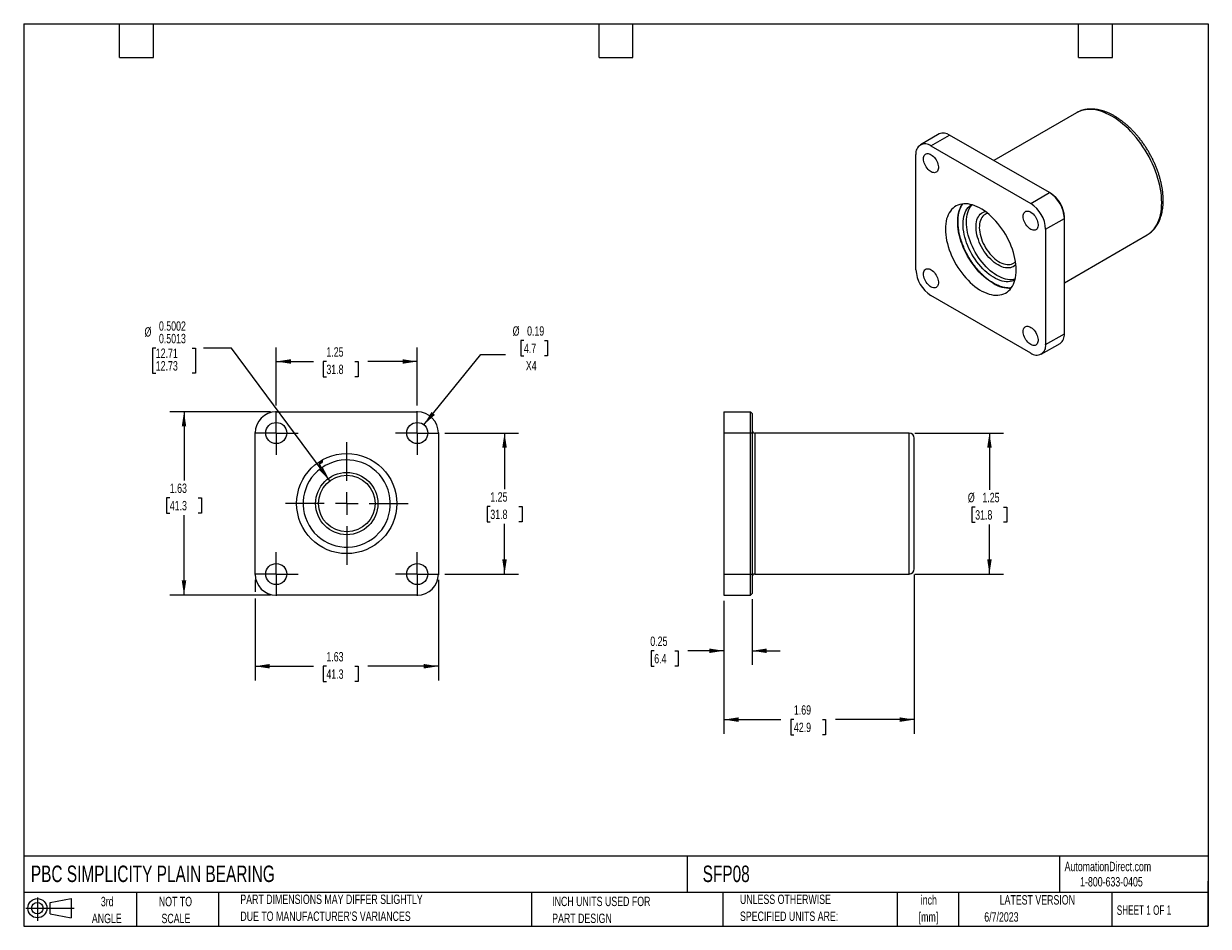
# Model space of a CAD drawing. Header units: inches. Extents: x 0.2 to 10.8, y 0.2 to 8.2.
import ezdxf

# ---------------------------------------------------------------- set-up
doc = ezdxf.new("R2010")
doc.units = ezdxf.units.IN
doc.header["$MEASUREMENT"] = 0
doc.linetypes.add('CENTERX2', pattern=[0.8, 0.5, -0.1, 0.1, -0.1])
doc.layers.add('CENTER', color=40, linetype='CENTERX2')
doc.layers.add('SLD-DEFPOINTS', color=7, linetype='Continuous')
doc.layers.add('DIMENSIONS', color=140, linetype='Continuous', lineweight=25)
doc.layers.add('TEXT', color=140, linetype='Continuous', lineweight=25)
doc.styles.add('SLDTEXTSTYLE0', font='TXT', dxfattribs={"width": 0.7})
doc.styles.add('SLDTEXTSTYLE1', font='TXT', dxfattribs={"width": 0.65})
doc.dimstyles.new('SLDDIMSTYLE0', dxfattribs={"dimtxt": 0.084961, "dimasz": 0.13, "dimexe": 0, "dimexo": 0.0625, "dimgap": 0.02124, "dimtad": 0, "dimtih": 1, "dimtoh": 1, "dimrnd": 1e-09, "dimzin": 12, "dimdsep": 46, "dimtxsty": 'SLDTEXTSTYLE0', "dimsah": 1, "dimcen": 0.09, "dimadec": 0, "dimazin": 3, "dimtfac": 1, "dimtofl": 0, "dimtmove": 0, "dimatfit": 3, "dimfxl": 0, "dimfrac": 2, "dimtolj": 1, "dimtzin": 12, "dimarcsym": 0})
doc.dimstyles.new('SLDDIMSTYLE1', dxfattribs={"dimtxt": 0.084961, "dimasz": 0.13, "dimexe": 0, "dimexo": 0.0625, "dimgap": 0.02124, "dimtad": 0, "dimtih": 1, "dimtoh": 1, "dimdec": 4, "dimrnd": 1e-09, "dimzin": 0, "dimdsep": 46, "dimtxsty": 'SLDTEXTSTYLE0', "dimsah": 1, "dimcen": 0, "dimadec": 0, "dimazin": 0, "dimlim": 1, "dimtp": 0.0002, "dimtm": -0.0013, "dimtfac": 1, "dimtdec": 4, "dimtofl": 0, "dimtmove": 0, "dimatfit": 3, "dimfxl": 0, "dimfrac": 2, "dimtolj": 1, "dimtzin": 12, "dimarcsym": 0})
doc.dimstyles.new('SLDDIMSTYLE2', dxfattribs={"dimtxt": 0.084961, "dimasz": 0.13, "dimexe": 0, "dimexo": 0.0625, "dimgap": 0.02124, "dimtad": 0, "dimtih": 1, "dimtoh": 1, "dimrnd": 1e-09, "dimdsep": 46, "dimtxsty": 'SLDTEXTSTYLE0', "dimsah": 1, "dimcen": 0, "dimadec": 0, "dimazin": 2, "dimtfac": 1, "dimtofl": 0, "dimtmove": 0, "dimatfit": 3, "dimfxl": 0, "dimfrac": 2, "dimtolj": 1, "dimtzin": 12, "dimarcsym": 0})
doc.dimstyles.new('SLDDIMSTYLE3', dxfattribs={"dimtxt": 0.084961, "dimasz": 0.13, "dimexe": 0, "dimexo": 0.0625, "dimgap": 0.02124, "dimtad": 0, "dimtih": 1, "dimtoh": 1, "dimrnd": 1e-09, "dimdsep": 46, "dimtxsty": 'SLDTEXTSTYLE0', "dimsah": 1, "dimcen": 0.09, "dimadec": 0, "dimazin": 2, "dimtfac": 1, "dimtmove": 0, "dimatfit": 0, "dimfxl": 0, "dimfrac": 2, "dimtolj": 1, "dimtzin": 12, "dimarcsym": 0})

# ---------------------------------------------------------------- blocks, each defined once
blk = doc.blocks.new('Block11')
at = {"color": 7, "linetype": 'Continuous', "lineweight": 18}
for p, q in [((0, 0.113), (0.428, 0.113)), ((0.102, 0.209), (0.102, 0)), ((0.216, 0.164), (0.401, 0.198)), ((0.216, 0.063), (0.216, 0.164)), ((0.401, 0.198), (0.401, 0.029)), ((0.216, 0.063), (0.401, 0.029))]:
    blk.add_line(p, q, dxfattribs=at)
for radius in [0.0846, 0.0506]:
    blk.add_circle((0.102, 0.113), radius, dxfattribs=at)
blk = doc.blocks.new('Block12')
at = {"layer": 'SLD-DEFPOINTS'}
blk.add_blockref('Block11', (0, 0), dxfattribs=at)
blk = doc.blocks.new('SW_NOTE_0')
at = {"layer": 'TEXT', "color": 0, "char_height": 0.0833, "attachment_point": 2, "style": 'SLDTEXTSTYLE0'}
for s, insert in [('inch', (0.125, 0.107)), ('[mm]', (0.122, -0.043))]:
    blk.add_mtext(s, dxfattribs=dict(at, insert=insert))
blk = doc.blocks.new('SW_NOTE_0_1')
at = {"layer": 'TEXT', "color": 0, "char_height": 0.08333, "attachment_point": 1, "style": 'SLDTEXTSTYLE0'}
for s, insert in [('UNLESS OTHERWISE', (0, 0.107)), ('SPECIFIED UNITS ARE:', (0, -0.043))]:
    blk.add_mtext(s, dxfattribs=dict(at, insert=insert))
blk = doc.blocks.new('SW_NOTE_0_2')
at = {"layer": 'TEXT', "color": 0, "char_height": 0.08333, "attachment_point": 1, "style": 'SLDTEXTSTYLE0'}
for s, insert in [('PART DIMENSIONS MAY DIFFER SLIGHTLY', (0, 0.107)), ("DUE TO MANUFACTURER'S VARIANCES", (0, -0.043))]:
    blk.add_mtext(s, dxfattribs=dict(at, insert=insert))
blk = doc.blocks.new('SW_NOTE_0_3')
at = {"layer": 'TEXT', "color": 0, "char_height": 0.0833, "attachment_point": 2, "style": 'SLDTEXTSTYLE0'}
for s, insert in [('NOT TO', (0.207, 0.107)), ('SCALE', (0.211, -0.043))]:
    blk.add_mtext(s, dxfattribs=dict(at, insert=insert))
blk = doc.blocks.new('SW_NOTE_0_4')
at = {"layer": 'TEXT', "color": 0, "char_height": 0.0833, "attachment_point": 2, "style": 'SLDTEXTSTYLE0'}
for s, insert in [('3rd', (0.091, 0.107)), ('ANGLE', (0.087, -0.043))]:
    blk.add_mtext(s, dxfattribs=dict(at, insert=insert))
blk = doc.blocks.new('SW_NOTE_0_5')
at = {"layer": 'TEXT', "color": 0, "char_height": 0.08333, "attachment_point": 1, "style": 'SLDTEXTSTYLE0'}
for s, insert in [('INCH UNITS USED FOR', (0, 0.107)), ('PART DESIGN', (0, -0.043))]:
    blk.add_mtext(s, dxfattribs=dict(at, insert=insert))
blk = doc.blocks.new('_D')
at = {"layer": 'DIMENSIONS'}
for p, q in [((3.982, 4.622), (4.637, 4.622)), ((4.512, 4.622), (4.512, 4.125)), ((4.386, 3.971), (4.358, 3.971)), ((4.358, 3.971), (4.358, 3.836)), ((4.639, 3.971), (4.667, 3.971)), ((4.667, 3.971), (4.667, 3.836)), ((4.358, 3.836), (4.386, 3.836)), ((4.512, 3.372), (4.512, 3.817)), ((4.667, 3.836), (4.639, 3.836)), ((3.982, 3.372), (4.637, 3.372))]:
    blk.add_line(p, q, dxfattribs=at)
for points in [[(4.512, 4.622), (4.492, 4.492), (4.532, 4.492)], [(4.512, 3.372), (4.532, 3.502), (4.492, 3.502)]]:
    blk.add_solid(points, dxfattribs=at)
at = {"layer": 'DIMENSIONS', "char_height": 0.0833, "attachment_point": 1, "style": 'SLDTEXTSTYLE0'}
for s, insert in [('1.25', (4.386, 4.097)), ('31.8', (4.386, 3.943))]:
    blk.add_mtext(s, dxfattribs=dict(at, insert=insert))
blk = doc.blocks.new('_D_1')
at = {"layer": 'DIMENSIONS'}
for p, q in [((2.488, 4.866), (2.488, 5.381)), ((3.738, 4.866), (3.738, 5.381)), ((2.488, 5.256), (2.818, 5.256)), ((2.933, 5.256), (2.905, 5.256)), ((2.905, 5.256), (2.905, 5.121)), ((3.186, 5.256), (3.214, 5.256)), ((3.214, 5.256), (3.214, 5.121)), ((3.738, 5.256), (3.301, 5.256)), ((2.905, 5.121), (2.933, 5.121)), ((3.214, 5.121), (3.186, 5.121))]:
    blk.add_line(p, q, dxfattribs=at)
for points in [[(2.488, 5.256), (2.618, 5.236), (2.618, 5.276)], [(3.738, 5.256), (3.608, 5.276), (3.608, 5.236)]]:
    blk.add_solid(points, dxfattribs=at)
at = {"layer": 'DIMENSIONS', "char_height": 0.0833, "attachment_point": 1, "style": 'SLDTEXTSTYLE0'}
for s, insert in [('1.25', (2.933, 5.382)), ('31.8', (2.933, 5.228))]:
    blk.add_mtext(s, dxfattribs=dict(at, insert=insert))
blk = doc.blocks.new('_D_2')
at = {"layer": 'DIMENSIONS'}
for p, q in [((2.438, 4.81), (1.546, 4.81)), ((1.671, 4.81), (1.671, 4.202)), ((1.545, 4.048), (1.516, 4.048)), ((1.516, 4.048), (1.516, 3.913)), ((1.797, 4.048), (1.826, 4.048)), ((1.826, 4.048), (1.826, 3.913)), ((1.516, 3.913), (1.545, 3.913)), ((1.671, 3.185), (1.671, 3.894)), ((1.826, 3.913), (1.797, 3.913)), ((2.438, 3.185), (1.546, 3.185))]:
    blk.add_line(p, q, dxfattribs=at)
for points in [[(1.671, 4.81), (1.651, 4.68), (1.691, 4.68)], [(1.671, 3.185), (1.691, 3.315), (1.651, 3.315)]]:
    blk.add_solid(points, dxfattribs=at)
at = {"layer": 'DIMENSIONS', "char_height": 0.0833, "attachment_point": 1, "style": 'SLDTEXTSTYLE0'}
for s, insert in [('1.63', (1.545, 4.174)), ('41.3', (1.545, 4.02))]:
    blk.add_mtext(s, dxfattribs=dict(at, insert=insert))
blk = doc.blocks.new('_D_3')
at = {"layer": 'DIMENSIONS'}
for p, q in [((2.301, 3.322), (2.301, 3.215)), ((3.926, 3.322), (3.926, 2.43)), ((2.301, 3.155), (2.301, 2.43)), ((2.301, 2.555), (2.818, 2.555)), ((2.933, 2.555), (2.905, 2.555)), ((2.905, 2.555), (2.905, 2.42)), ((3.186, 2.555), (3.214, 2.555)), ((3.214, 2.555), (3.214, 2.42)), ((3.926, 2.555), (3.301, 2.555)), ((2.905, 2.42), (2.933, 2.42)), ((3.214, 2.42), (3.186, 2.42))]:
    blk.add_line(p, q, dxfattribs=at)
for points in [[(2.301, 2.555), (2.431, 2.535), (2.431, 2.575)], [(3.926, 2.555), (3.796, 2.575), (3.796, 2.535)]]:
    blk.add_solid(points, dxfattribs=at)
at = {"layer": 'DIMENSIONS', "char_height": 0.0833, "attachment_point": 1, "style": 'SLDTEXTSTYLE0'}
for s, insert in [('1.63', (2.933, 2.681)), ('41.3', (2.933, 2.527))]:
    blk.add_mtext(s, dxfattribs=dict(at, insert=insert))
blk = doc.blocks.new('_D_4')
at = {"layer": 'DIMENSIONS'}
for p, q in [((1.421, 5.374), (1.392, 5.374)), ((1.392, 5.374), (1.392, 5.152)), ((1.744, 5.374), (1.772, 5.374)), ((1.772, 5.374), (1.772, 5.152)), ((2.093, 5.374), (1.843, 5.374)), ((2.964, 4.198), (2.093, 5.374)), ((1.392, 5.152), (1.421, 5.152)), ((1.772, 5.152), (1.744, 5.152))]:
    blk.add_line(p, q, dxfattribs=at)
blk.add_solid([(2.964, 4.198), (2.903, 4.315), (2.871, 4.291)], dxfattribs=at)
at = {"layer": 'DIMENSIONS', "char_height": 0.0833, "attachment_point": 1, "style": 'SLDTEXTSTYLE0'}
for s, insert in [('0.5002', (1.449, 5.612)), ('%%c', (1.321, 5.56)), ('0.5013', (1.449, 5.501)), ('12.71', (1.421, 5.371)), ('12.73', (1.421, 5.259))]:
    blk.add_mtext(s, dxfattribs=dict(at, insert=insert))
blk = doc.blocks.new('_D_5')
at = {"layer": 'DIMENSIONS'}
for p, q in [((4.684, 5.442), (4.655, 5.442)), ((4.655, 5.442), (4.655, 5.307)), ((4.865, 5.442), (4.894, 5.442)), ((4.894, 5.442), (4.894, 5.307)), ((3.797, 4.695), (4.303, 5.318)), ((4.303, 5.318), (4.522, 5.318)), ((4.655, 5.307), (4.684, 5.307)), ((4.894, 5.307), (4.865, 5.307))]:
    blk.add_line(p, q, dxfattribs=at)
blk.add_solid([(3.797, 4.695), (3.895, 4.783), (3.864, 4.808)], dxfattribs=at)
at = {"layer": 'DIMENSIONS', "char_height": 0.0833, "attachment_point": 1, "style": 'SLDTEXTSTYLE0'}
for s, insert in [('%%c', (4.584, 5.568)), ('0.19', (4.712, 5.568)), ('4.7', (4.684, 5.414)), ('X4', (4.701, 5.26))]:
    blk.add_mtext(s, dxfattribs=dict(at, insert=insert))
blk = doc.blocks.new('SW_CENTERMARKSYMBOL_0')
at = {"layer": 'CENTER', "color": 0}
for p, q in [((0, 0.2), (0, 0.544)), ((-0.2, 0), (-0.544, 0)), ((0, 0), (-0.1, 0)), ((0, 0), (0, 0.1)), ((0, 0), (0, -0.1)), ((0, 0), (0.1, 0)), ((0.2, 0), (0.544, 0)), ((0, -0.2), (0, -0.544))]:
    blk.add_line(p, q, dxfattribs=at)
blk = doc.blocks.new('SW_CENTERMARKSYMBOL_1')
at = {"layer": 'CENTER', "color": 0}
for p, q in [((0, 0.1), (0, 0.1935)), ((-0.1, 0), (-0.1935, 0)), ((0, 0), (-0.1, 0)), ((0, 0), (0, 0.1)), ((0, 0), (0, -0.1)), ((0, 0), (0.1, 0)), ((0.1, 0), (0.1935, 0)), ((0, -0.1), (0, -0.1935))]:
    blk.add_line(p, q, dxfattribs=at)
blk = doc.blocks.new('SW_CENTERMARKSYMBOL_2')
at = {"layer": 'CENTER', "color": 0}
for p, q in [((0, 0.1), (0, 0.1935)), ((-0.1, 0), (-0.1935, 0)), ((0, 0), (-0.1, 0)), ((0, 0), (0, 0.1)), ((0, 0), (0, -0.1)), ((0, 0), (0.1, 0)), ((0.1, 0), (0.1935, 0)), ((0, -0.1), (0, -0.1935))]:
    blk.add_line(p, q, dxfattribs=at)
blk = doc.blocks.new('SW_CENTERMARKSYMBOL_3')
at = {"layer": 'CENTER', "color": 0}
for p, q in [((0, 0.1), (0, 0.1935)), ((-0.1, 0), (-0.1935, 0)), ((0, 0), (-0.1, 0)), ((0, 0), (0, 0.1)), ((0, 0), (0, -0.1)), ((0, 0), (0.1, 0)), ((0.1, 0), (0.1935, 0)), ((0, -0.1), (0, -0.1935))]:
    blk.add_line(p, q, dxfattribs=at)
blk = doc.blocks.new('SW_CENTERMARKSYMBOL_4')
at = {"layer": 'CENTER', "color": 0}
for p, q in [((0, 0.1), (0, 0.1935)), ((-0.1, 0), (-0.1935, 0)), ((0, 0), (-0.1, 0)), ((0, 0), (0, 0.1)), ((0, 0), (0, -0.1)), ((0, 0), (0.1, 0)), ((0.1, 0), (0.1935, 0)), ((0, -0.1), (0, -0.1935))]:
    blk.add_line(p, q, dxfattribs=at)
blk = doc.blocks.new('_D_6')
at = {"layer": 'DIMENSIONS'}
for p, q in [((6.456, 3.135), (6.456, 2.567)), ((6.706, 3.15), (6.706, 2.567)), ((5.839, 2.692), (5.811, 2.692)), ((5.811, 2.692), (5.811, 2.557)), ((6.021, 2.692), (6.05, 2.692)), ((6.05, 2.692), (6.05, 2.557)), ((6.456, 2.692), (6.136, 2.692)), ((6.706, 2.692), (6.956, 2.692)), ((5.811, 2.557), (5.839, 2.557)), ((6.05, 2.557), (6.021, 2.557))]:
    blk.add_line(p, q, dxfattribs=at)
for points in [[(6.456, 2.692), (6.326, 2.712), (6.326, 2.672)], [(6.706, 2.692), (6.836, 2.672), (6.836, 2.712)]]:
    blk.add_solid(points, dxfattribs=at)
at = {"layer": 'DIMENSIONS', "char_height": 0.0833, "attachment_point": 1, "style": 'SLDTEXTSTYLE0'}
for s, insert in [('0.25', (5.804, 2.818)), ('6.4', (5.839, 2.664))]:
    blk.add_mtext(s, dxfattribs=dict(at, insert=insert))
blk = doc.blocks.new('_D_7')
at = {"layer": 'DIMENSIONS'}
for p, q in [((8.144, 3.367), (8.144, 1.957)), ((6.456, 3.135), (6.456, 1.957)), ((6.456, 2.082), (6.962, 2.082)), ((7.077, 2.082), (7.049, 2.082)), ((7.049, 2.082), (7.049, 1.947)), ((7.33, 2.082), (7.358, 2.082)), ((7.358, 2.082), (7.358, 1.947)), ((8.144, 2.082), (7.445, 2.082)), ((7.049, 1.947), (7.077, 1.947)), ((7.358, 1.947), (7.33, 1.947))]:
    blk.add_line(p, q, dxfattribs=at)
for points in [[(6.456, 2.082), (6.586, 2.062), (6.586, 2.102)], [(8.144, 2.082), (8.014, 2.102), (8.014, 2.062)]]:
    blk.add_solid(points, dxfattribs=at)
at = {"layer": 'DIMENSIONS', "char_height": 0.0833, "attachment_point": 1, "style": 'SLDTEXTSTYLE0'}
for s, insert in [('1.69', (7.077, 2.209)), ('42.9', (7.077, 2.055))]:
    blk.add_mtext(s, dxfattribs=dict(at, insert=insert))
blk = doc.blocks.new('_D_8')
at = {"layer": 'DIMENSIONS'}
for p, q in [((8.149, 4.622), (8.935, 4.622)), ((8.81, 4.622), (8.81, 4.12)), ((8.684, 3.966), (8.655, 3.966)), ((8.655, 3.966), (8.655, 3.831)), ((8.936, 3.966), (8.965, 3.966)), ((8.965, 3.966), (8.965, 3.831)), ((8.655, 3.831), (8.684, 3.831)), ((8.81, 3.372), (8.81, 3.812)), ((8.965, 3.831), (8.936, 3.831)), ((8.149, 3.372), (8.935, 3.372))]:
    blk.add_line(p, q, dxfattribs=at)
for points in [[(8.81, 4.622), (8.79, 4.492), (8.83, 4.492)], [(8.81, 3.372), (8.83, 3.502), (8.79, 3.502)]]:
    blk.add_solid(points, dxfattribs=at)
at = {"layer": 'DIMENSIONS', "char_height": 0.0833, "attachment_point": 1, "style": 'SLDTEXTSTYLE0'}
for s, insert in [('%%c', (8.619, 4.092)), ('1.25', (8.748, 4.092)), ('31.8', (8.684, 3.938))]:
    blk.add_mtext(s, dxfattribs=dict(at, insert=insert))

msp = doc.modelspace()

# ---------------------------------------------------------------- linework, layer by layer
for p, q in [((9.58287, 7.46064), (8.84931, 7.03716)), ((8.36395, 7.27263), (8.19778, 7.1767)), ((8.29128, 7.16745), (8.45745, 7.26337)), ((9.34204, 6.75271), (8.45745, 7.26337)), ((8.29128, 7.16745), (9.17587, 6.65678)), ((8.15905, 6.06959), (8.15905, 7.09109)), ((9.17587, 6.65678), (9.34204, 6.75271)), ((9.35264, 6.74659), (9.34204, 6.75271)), ((9.3081, 6.42776), (9.47427, 6.52368)), ((9.47427, 6.52368), (9.47427, 6.53593)), ((9.47427, 5.50219), (9.47427, 6.52368)), ((9.3081, 6.42776), (9.3081, 5.40626)), ((9.47427, 5.9546), (10.20782, 6.37807)), ((9.17587, 5.3299), (8.29128, 5.84057)), ((9.3081, 5.40626), (9.47427, 5.50219)), ((9.26936, 5.32065), (9.43553, 5.41657)), ((2.48792, 4.80952), (3.73892, 4.80952)), ((6.45589, 4.80952), (6.69089, 4.80952)), ((6.45589, 4.80952), (6.45589, 4.62252)), ((6.69089, 4.62252), (6.69089, 4.80952)), ((6.70589, 4.79452), (6.69089, 4.80952)), ((6.70589, 4.79452), (6.70589, 4.62252)), ((2.30092, 3.37152), (2.30092, 4.62252)), ((3.92592, 4.62252), (3.92592, 3.37152)), ((6.45589, 4.62252), (6.69089, 4.62252)), ((6.45589, 4.62252), (6.45589, 3.37152)), ((6.69089, 3.37152), (6.69089, 4.62252)), ((6.69089, 4.62252), (6.70589, 4.62252)), ((6.70589, 4.62252), (6.70589, 3.37152)), ((8.09889, 4.62202), (6.73189, 4.62202)), ((6.73189, 4.62202), (6.73189, 3.37202)), ((8.09889, 3.37202), (8.09889, 4.62202)), ((8.14389, 3.41702), (8.14389, 4.57702)), ((2.88453, 4.30846), (2.86919, 4.33502)), ((2.87352, 4.33752), (2.8886, 4.31141)), ((2.87438, 4.35438), (2.88665, 4.36146)), ((2.88915, 4.35713), (2.87688, 4.35005)), ((2.89183, 4.38081), (2.89142, 4.38153)), ((2.89368, 4.3749), (2.89834, 4.37757)), ((2.89576, 4.38401), (2.89616, 4.38331)), ((6.45589, 3.37152), (6.69089, 3.37152)), ((6.45589, 3.37152), (6.45589, 3.18452)), ((6.69089, 3.18452), (6.69089, 3.37152)), ((6.69089, 3.37152), (6.70589, 3.37152)), ((6.70589, 3.37152), (6.70589, 3.19952)), ((6.73189, 3.37202), (8.09889, 3.37202)), ((3.73892, 3.18452), (2.48792, 3.18452)), ((6.45589, 3.18452), (6.69089, 3.18452)), ((6.69089, 3.18452), (6.70589, 3.19952))]:
    msp.add_line(p, q)
at = {"flags": 128}
for points in [[(10.20782, 6.37807), (10.20785, 6.37809), (10.22488, 6.38906), (10.24087, 6.4017), (10.25578, 6.41596), (10.26955, 6.43182), (10.28215, 6.4492), (10.29352, 6.46807), (10.30365, 6.48835), (10.31249, 6.50999), (10.32002, 6.53292), (10.32621, 6.55706), (10.33105, 6.58235), (10.33451, 6.60869), (10.33659, 6.63601), (10.33729, 6.66423), (10.33659, 6.69324), (10.33451, 6.72297), (10.33105, 6.75332), (10.32621, 6.78418), (10.32002, 6.81548), (10.31249, 6.8471), (10.30365, 6.87895), (10.29352, 6.91092), (10.28215, 6.94292), (10.26955, 6.97485), (10.25578, 7.0066), (10.24087, 7.03808), (10.22488, 7.06918), (10.20785, 7.09982), (10.18983, 7.12988), (10.17089, 7.15928), (10.15109, 7.18793), (10.13048, 7.21573), (10.10912, 7.2426), (10.0871, 7.26846), (10.06447, 7.29321), (10.04131, 7.31679), (10.01769, 7.33912), (9.99369, 7.36013), (9.96938, 7.37975), (9.94483, 7.39792), (9.92013, 7.41458), (9.89535, 7.42969), (9.87057, 7.44319), (9.84587, 7.45505), (9.82132, 7.46522), (9.79701, 7.47367), (9.773, 7.48038), (9.74938, 7.48532), (9.72622, 7.48848), (9.7036, 7.48985), (9.68157, 7.48942), (9.66022, 7.48721), (9.63961, 7.4832), (9.6198, 7.47742), (9.60086, 7.46989), (9.58287, 7.46064)], [(8.22546, 7.05241), (8.22616, 7.06312), (8.22826, 7.07279), (8.23171, 7.08121), (8.23643, 7.0882), (8.24233, 7.09362), (8.24928, 7.09734), (8.25713, 7.09929), (8.26571, 7.09943), (8.27485, 7.09776), (8.28434, 7.0943), (8.29399, 7.08914), (8.30358, 7.08239), (8.31292, 7.07418), (8.3218, 7.06469), (8.33004, 7.05413), (8.33746, 7.04271), (8.3439, 7.03069), (8.34923, 7.01832), (8.35332, 7.00587), (8.3561, 6.99359), (8.35751, 6.98175), (8.35751, 6.9706), (8.3561, 6.96039), (8.35332, 6.95132), (8.34923, 6.94359), (8.3439, 6.93737), (8.33746, 6.93279), (8.33004, 6.92994), (8.3218, 6.92889), (8.31292, 6.92966), (8.30358, 6.93223), (8.29399, 6.93655), (8.28434, 6.94253), (8.27485, 6.95003), (8.26571, 6.9589), (8.25713, 6.96896), (8.24928, 6.97997), (8.24233, 6.99172), (8.23643, 7.00395), (8.23171, 7.01639), (8.22826, 7.0288), (8.22616, 7.04089), (8.22546, 7.05241)], [(9.04753, 6.06743), (9.04683, 6.09205), (9.04473, 6.11737), (9.04124, 6.14328), (9.03637, 6.16965), (9.03016, 6.19638), (9.02262, 6.22335), (9.01378, 6.25042), (9.0037, 6.27749), (8.99241, 6.30443), (8.97996, 6.33112), (8.96642, 6.35745), (8.95183, 6.38328), (8.93627, 6.40852), (8.9198, 6.43304), (8.90251, 6.45674), (8.88445, 6.47951), (8.86573, 6.50124), (8.84641, 6.52185), (8.82659, 6.54124), (8.80635, 6.55933), (8.78579, 6.57602), (8.765, 6.59126), (8.74406, 6.60496), (8.72308, 6.61707), (8.70215, 6.62754), (8.68135, 6.63632), (8.66079, 6.64336), (8.64055, 6.64864), (8.62073, 6.65213), (8.60142, 6.65383), (8.58269, 6.65371), (8.56464, 6.65178), (8.54734, 6.64806), (8.53087, 6.64255), (8.51531, 6.63528), (8.50073, 6.62628), (8.48718, 6.6156), (8.47473, 6.60328), (8.46344, 6.58938), (8.45336, 6.57395), (8.44453, 6.55707), (8.43699, 6.53881), (8.43077, 6.51926), (8.42591, 6.4985), (8.42242, 6.47662), (8.42032, 6.45373), (8.41962, 6.42992), (8.42032, 6.4053), (8.42242, 6.37998), (8.42591, 6.35407), (8.43077, 6.3277), (8.43699, 6.30097), (8.44453, 6.274), (8.45336, 6.24693), (8.46344, 6.21986), (8.47473, 6.19292), (8.48718, 6.16623), (8.50073, 6.13991), (8.51531, 6.11407), (8.53087, 6.08883), (8.54734, 6.06431), (8.56464, 6.04061), (8.58269, 6.01784), (8.60142, 5.99611), (8.62073, 5.9755), (8.64055, 5.95611), (8.66079, 5.93802), (8.68135, 5.92133), (8.70215, 5.90609), (8.72308, 5.89239), (8.74406, 5.88028), (8.765, 5.86981), (8.78579, 5.86104), (8.80635, 5.85399), (8.82659, 5.84871), (8.84641, 5.84522), (8.86573, 5.84352), (8.88445, 5.84364), (8.90251, 5.84557), (8.9198, 5.84929), (8.93627, 5.8548), (8.95183, 5.86207), (8.96642, 5.87107), (8.97996, 5.88175), (8.99241, 5.89407), (9.0037, 5.90798), (9.01378, 5.9234), (9.02262, 5.94028), (9.03016, 5.95854), (9.03637, 5.97809), (9.04124, 5.99885), (9.04473, 6.02073), (9.04683, 6.04362), (9.04753, 6.06743)], [(8.84247, 5.94899), (8.8215, 5.96191), (8.80062, 5.97639), (8.77993, 5.99236), (8.75952, 6.00976), (8.73948, 6.02851), (8.7199, 6.04852), (8.70087, 6.0697), (8.68247, 6.09197), (8.66478, 6.11522), (8.64789, 6.13934), (8.63187, 6.16423), (8.61679, 6.18978), (8.60271, 6.21588), (8.58971, 6.2424), (8.57784, 6.26923), (8.56714, 6.29625), (8.55768, 6.32333), (8.54949, 6.35037), (8.54261, 6.37723), (8.53706, 6.4038), (8.53288, 6.42995), (8.53009, 6.45558), (8.52869, 6.48057), (8.52869, 6.50479), (8.53009, 6.52816), (8.53288, 6.55056), (8.53706, 6.57189), (8.54261, 6.59206), (8.54949, 6.61097), (8.55768, 6.62855), (8.56714, 6.64471), (8.57282, 6.65289)], [(9.03616, 5.97733), (9.02529, 5.97248), (9.00995, 5.96751), (8.99379, 5.9643), (8.9769, 5.96287), (8.95936, 5.96323), (8.94126, 5.96538), (8.9227, 5.96931), (8.90377, 5.975), (8.88456, 5.98241), (8.86518, 5.99152), (8.84571, 6.00227), (8.82627, 6.01461), (8.80694, 6.02847), (8.78783, 6.0438), (8.76903, 6.0605), (8.75065, 6.0785), (8.73276, 6.0977), (8.71546, 6.11801), (8.69885, 6.13932), (8.683, 6.16153), (8.668, 6.18452), (8.65391, 6.20817), (8.64082, 6.23237), (8.62879, 6.25699), (8.61788, 6.28191), (8.60815, 6.307), (8.59964, 6.33213), (8.59239, 6.35718), (8.58646, 6.38202), (8.58185, 6.40652), (8.57861, 6.43056), (8.57674, 6.45402), (8.57626, 6.47677), (8.57716, 6.49871), (8.57944, 6.51972), (8.5831, 6.53969), (8.58811, 6.55852), (8.59444, 6.57612), (8.60207, 6.59241), (8.61095, 6.60728), (8.62105, 6.62068), (8.6323, 6.63252), (8.64466, 6.64276), (8.64991, 6.64641)], [(9.03798, 5.98423), (9.02349, 5.98144), (9.00659, 5.98001), (8.98906, 5.98038), (8.97096, 5.98253), (8.9524, 5.98645), (8.93347, 5.99214), (8.91426, 5.99955), (8.89488, 6.00866), (8.87541, 6.01941), (8.85597, 6.03175), (8.83664, 6.04562), (8.81753, 6.06094), (8.79873, 6.07765), (8.78034, 6.09565), (8.76246, 6.11485), (8.74516, 6.13516), (8.72855, 6.15647), (8.7127, 6.17867), (8.69769, 6.20166), (8.68361, 6.22531), (8.67052, 6.24951), (8.65849, 6.27413), (8.64758, 6.29905), (8.63784, 6.32414), (8.62933, 6.34927), (8.62209, 6.37432), (8.61615, 6.39916), (8.61155, 6.42366), (8.60831, 6.4477), (8.60644, 6.47116), (8.60595, 6.49392), (8.60686, 6.51585), (8.60914, 6.53686), (8.6128, 6.55683), (8.6178, 6.57567), (8.62414, 6.59327), (8.63177, 6.60955), (8.64065, 6.62443), (8.65075, 6.63782), (8.6568, 6.64453)], [(9.04506, 6.1142), (9.04304, 6.11215), (9.03263, 6.10328), (9.02117, 6.09608), (9.00873, 6.09063), (8.99542, 6.08694), (8.98131, 6.08505), (8.96652, 6.08498), (8.95115, 6.08672), (8.93531, 6.09026), (8.91911, 6.09558), (8.90268, 6.10264), (8.88613, 6.11138), (8.86958, 6.12175), (8.85315, 6.13366), (8.83695, 6.14704), (8.82111, 6.16179), (8.80574, 6.17779), (8.79095, 6.19494), (8.77684, 6.21312), (8.76353, 6.23218), (8.75109, 6.252), (8.73963, 6.27243), (8.72922, 6.29332), (8.71994, 6.31452), (8.71187, 6.33589), (8.70504, 6.35726), (8.69952, 6.37848), (8.69535, 6.3994), (8.69255, 6.41987), (8.69114, 6.43974), (8.69114, 6.45887), (8.69255, 6.47712), (8.69535, 6.49436), (8.69952, 6.51046), (8.70504, 6.52531), (8.71187, 6.53881), (8.71994, 6.55084), (8.72922, 6.56134), (8.73963, 6.57021), (8.75109, 6.57741), (8.76353, 6.58287), (8.77289, 6.58567)], [(9.04506, 6.1142), (9.04305, 6.11216), (9.03264, 6.10328), (9.02118, 6.09609), (9.00875, 6.09063), (8.99543, 6.08695), (8.98132, 6.08506), (8.96653, 6.08499), (8.95116, 6.08673), (8.93532, 6.09027), (8.91912, 6.09559), (8.90269, 6.10264), (8.88614, 6.11139), (8.86959, 6.12175), (8.85316, 6.13367), (8.83697, 6.14705), (8.82113, 6.16179), (8.80575, 6.1778), (8.79096, 6.19495), (8.77686, 6.21312), (8.76354, 6.23219), (8.7511, 6.252), (8.73964, 6.27243), (8.72923, 6.29332), (8.71996, 6.31453), (8.71188, 6.33589), (8.70505, 6.35726), (8.69953, 6.37849), (8.69536, 6.39941), (8.69256, 6.41988), (8.69116, 6.43975), (8.69116, 6.45888), (8.69256, 6.47713), (8.69536, 6.49437), (8.69953, 6.51047), (8.70505, 6.52532), (8.71188, 6.53881), (8.71996, 6.55085), (8.72923, 6.56134), (8.73964, 6.57022), (8.7511, 6.57741), (8.76354, 6.58287), (8.77289, 6.58567)], [(8.79453, 6.56913), (8.78223, 6.56511), (8.77078, 6.55936), (8.76033, 6.55191), (8.75096, 6.54282), (8.74273, 6.53218), (8.73571, 6.52006), (8.72995, 6.50655), (8.72551, 6.49177), (8.72241, 6.47582), (8.72068, 6.45884), (8.72033, 6.44095), (8.72137, 6.42229), (8.72379, 6.40302), (8.72756, 6.38328), (8.73267, 6.36323), (8.73906, 6.34302), (8.74669, 6.32281), (8.75551, 6.30276), (8.76543, 6.28303), (8.77639, 6.26377), (8.78829, 6.24513), (8.80105, 6.22726), (8.81456, 6.2103), (8.82872, 6.19438), (8.84341, 6.17963), (8.85853, 6.16615), (8.87396, 6.15406), (8.88957, 6.14345), (8.90523, 6.13441), (8.92084, 6.12699), (8.93627, 6.12128), (8.95138, 6.1173), (8.96608, 6.11508), (8.98024, 6.11466), (8.99375, 6.11602), (9.00651, 6.11916), (9.01841, 6.12405), (9.02937, 6.13066), (9.03929, 6.13894), (9.04156, 6.14122)], [(9.10946, 6.54209), (9.11016, 6.5528), (9.11226, 6.56246), (9.11571, 6.57088), (9.12043, 6.57788), (9.12633, 6.58329), (9.13328, 6.58702), (9.14113, 6.58897), (9.14971, 6.58911), (9.15885, 6.58744), (9.16834, 6.58398), (9.17799, 6.57882), (9.18758, 6.57206), (9.19692, 6.56385), (9.2058, 6.55437), (9.21404, 6.5438), (9.22146, 6.53239), (9.2279, 6.52037), (9.23323, 6.508), (9.23732, 6.49554), (9.2401, 6.48327), (9.24151, 6.47143), (9.24151, 6.46028), (9.2401, 6.45007), (9.23732, 6.441), (9.23323, 6.43327), (9.2279, 6.42705), (9.22146, 6.42247), (9.21404, 6.41962), (9.2058, 6.41857), (9.19692, 6.41934), (9.18758, 6.42191), (9.17799, 6.42623), (9.16834, 6.43221), (9.15885, 6.43971), (9.14971, 6.44858), (9.14113, 6.45863), (9.13328, 6.46965), (9.12633, 6.4814), (9.12043, 6.49363), (9.11571, 6.50607), (9.11226, 6.51847), (9.11016, 6.53056), (9.10946, 6.54209)], [(8.22546, 6.0316), (8.22616, 6.04231), (8.22826, 6.05198), (8.23171, 6.0604), (8.23643, 6.06739), (8.24233, 6.0728), (8.24928, 6.07653), (8.25713, 6.07848), (8.26571, 6.07862), (8.27485, 6.07695), (8.28434, 6.07349), (8.29399, 6.06833), (8.30358, 6.06158), (8.31292, 6.05337), (8.3218, 6.04388), (8.33004, 6.03332), (8.33746, 6.0219), (8.3439, 6.00988), (8.34923, 5.99751), (8.35332, 5.98506), (8.3561, 5.97278), (8.35751, 5.96094), (8.35751, 5.94979), (8.3561, 5.93958), (8.35332, 5.93051), (8.34923, 5.92278), (8.3439, 5.91656), (8.33746, 5.91198), (8.33004, 5.90913), (8.3218, 5.90808), (8.31292, 5.90885), (8.30358, 5.91142), (8.29399, 5.91574), (8.28434, 5.92172), (8.27485, 5.92922), (8.26571, 5.93809), (8.25713, 5.94815), (8.24928, 5.95916), (8.24233, 5.97091), (8.23643, 5.98314), (8.23171, 5.99558), (8.22826, 6.00798), (8.22616, 6.02008), (8.22546, 6.0316)], [(9.10946, 5.52128), (9.11016, 5.53199), (9.11226, 5.54165), (9.11571, 5.55007), (9.12043, 5.55707), (9.12633, 5.56248), (9.13328, 5.56621), (9.14113, 5.56816), (9.14971, 5.5683), (9.15885, 5.56663), (9.16834, 5.56317), (9.17799, 5.55801), (9.18758, 5.55125), (9.19692, 5.54304), (9.2058, 5.53356), (9.21404, 5.52299), (9.22146, 5.51158), (9.2279, 5.49956), (9.23323, 5.48719), (9.23732, 5.47473), (9.2401, 5.46245), (9.24151, 5.45062), (9.24151, 5.43947), (9.2401, 5.42925), (9.23732, 5.42019), (9.23323, 5.41246), (9.2279, 5.40624), (9.22146, 5.40166), (9.21404, 5.39881), (9.2058, 5.39776), (9.19692, 5.39853), (9.18758, 5.4011), (9.17799, 5.40542), (9.16834, 5.41139), (9.15885, 5.4189), (9.14971, 5.42777), (9.14113, 5.43782), (9.13328, 5.44884), (9.12633, 5.46059), (9.12043, 5.47281), (9.11571, 5.48526), (9.11226, 5.49766), (9.11016, 5.50975), (9.10946, 5.52128)], [(2.87711, 4.33131), (2.87509, 4.32986), (2.87303, 4.32838)]]:
    msp.add_lwpolyline(points, dxfattribs=at)
for centre, radius in [((2.48833, 4.6221), 0.0935), ((3.7385, 4.6221), 0.0935), ((3.11342, 3.99702), 0.444), ((3.11342, 3.99702), 0.276), ((3.11342, 3.99702), 0.25048), ((2.48833, 3.37194), 0.0935), ((3.7385, 3.37194), 0.0935)]:
    msp.add_circle(centre, radius)
for centre, radius, start, end in [((8.40279, 7.1881), 0.09303, 54.017164, 114.672377), ((8.23991, 7.10372), 0.08185, 51.130102, 188.88065), ((9.18795, 6.51106), 0.2866, 2.524163, 57.475837), ((9.21152, 6.52467), 0.26298, 2.45345, 57.54655), ((9.02177, 6.41513), 0.2866, 2.524322, 57.475678), ((8.44537, 6.08222), 0.2866, 182.524322, 237.475678), ((8.98641, 6.17339), 0.2666, 237.320311, 273.615115), ((9.38173, 5.49249), 0.09304, 305.325858, 5.986322), ((9.22723, 5.39363), 0.08185, 231.130102, 8.88065), ((2.48792, 4.62252), 0.187, 90, 180), ((3.73892, 4.62252), 0.187, 0, 90), ((6.73189, 4.64802), 0.026, 180, 270), ((8.09889, 4.57702), 0.045, 0, 90), ((3.11342, 3.99702), 0.3865, 126.313078, 125.567858), ((2.88146, 4.34211), 0.01417, 120, 210), ((2.88146, 4.34211), 0.00917, 120, 210), ((2.87957, 4.37373), 0.01417, 300, 30), ((2.87957, 4.37373), 0.01917, 300, 30), ((2.48792, 3.37152), 0.187, 180, 270), ((3.73892, 3.37152), 0.187, 270, 0), ((6.73189, 3.34602), 0.026, 90, 180), ((8.09889, 3.41702), 0.045, 270, 0)]:
    msp.add_arc(centre, radius, start, end)
for points, knots in [([(10.20788, 6.37835), (10.21135, 6.38033), (10.22075, 6.38569), (10.23506, 6.39609), (10.25083, 6.40936), (10.26554, 6.4241), (10.2792, 6.4402), (10.29178, 6.45765), (10.30324, 6.47643), (10.31354, 6.49648), (10.32264, 6.51777), (10.33052, 6.54024), (10.33712, 6.56382), (10.34244, 6.58843), (10.34645, 6.614), (10.34914, 6.64043), (10.3505, 6.66765), (10.35055, 6.69555), (10.34928, 6.72406), (10.34671, 6.75309), (10.34286, 6.78255), (10.33774, 6.81236), (10.33138, 6.84244), (10.32381, 6.87271), (10.31503, 6.90309), (10.3051, 6.93349), (10.29404, 6.96385), (10.28187, 6.99407), (10.26864, 7.02407), (10.25439, 7.05378), (10.23915, 7.08312), (10.22297, 7.112), (10.20589, 7.14036), (10.18795, 7.16811), (10.16921, 7.19517), (10.14971, 7.22148), (10.1295, 7.24697), (10.10864, 7.27155), (10.08717, 7.29517), (10.06516, 7.31776), (10.04266, 7.33925), (10.01971, 7.35958), (9.99639, 7.3787), (9.97274, 7.39654), (9.94882, 7.41304), (9.92469, 7.42816), (9.90041, 7.44185), (9.87605, 7.45404), (9.85167, 7.46469), (9.82734, 7.47376), (9.80315, 7.4812), (9.77916, 7.48698), (9.75547, 7.49107), (9.73216, 7.49344), (9.70932, 7.49411), (9.68705, 7.49306), (9.66541, 7.49032), (9.6445, 7.48591), (9.62434, 7.47991), (9.6051, 7.47218), (9.59144, 7.46576), (9.5845, 7.46146), (9.58339, 7.46077)], [0, 0, 0, 0, 0.00944762, 0.02558427, 0.04173107, 0.05792793, 0.07421009, 0.0906054, 0.10713235, 0.12379908, 0.14060354, 0.15753493, 0.17457601, 0.19170598, 0.20890312, 0.22614702, 0.24341992, 0.26070739, 0.27799687, 0.29527987, 0.31255178, 0.32980989, 0.34705296, 0.36428078, 0.38149396, 0.3986936, 0.41588119, 0.43305848, 0.45022737, 0.46738986, 0.48454802, 0.50170396, 0.51885984, 0.53601738, 0.55317845, 0.57034524, 0.5875199, 0.60470458, 0.62190138, 0.63911228, 0.65633915, 0.67358357, 0.69084678, 0.70812942, 0.72543135, 0.74275128, 0.76008633, 0.77743157, 0.79477727, 0.81211039, 0.82941519, 0.8466722, 0.86385893, 0.88095142, 0.89792674, 0.91476615, 0.93145828, 0.94800176, 0.96440649, 0.98069339, 0.99689278, 1, 1, 1, 1]), ([(9.00265, 5.90802), (8.99877, 5.90766), (8.98933, 5.9068), (8.9736, 5.90726), (8.95568, 5.90914), (8.93729, 5.91264), (8.91853, 5.91768), (8.89947, 5.92426), (8.88017, 5.93235), (8.8628, 5.94091), (8.84846, 5.94883), (8.83411, 5.95739), (8.81765, 5.9681), (8.79819, 5.98219), (8.77889, 5.99758), (8.75983, 6.01422), (8.7411, 6.03204), (8.72276, 6.05097), (8.70489, 6.07094), (8.68757, 6.09187), (8.67086, 6.11368), (8.65483, 6.13628), (8.63955, 6.15957), (8.62508, 6.18348), (8.61147, 6.20789), (8.59879, 6.23272), (8.58708, 6.25786), (8.57638, 6.28321), (8.56675, 6.30867), (8.55821, 6.33415), (8.5508, 6.35953), (8.54455, 6.38471), (8.53948, 6.40959), (8.53562, 6.43407), (8.53296, 6.45806), (8.53152, 6.48145), (8.5313, 6.50416), (8.5323, 6.52608), (8.5345, 6.54714), (8.53789, 6.56726), (8.54246, 6.58635), (8.54818, 6.60434), (8.55501, 6.62121), (8.56302, 6.63672), (8.56921, 6.6472), (8.57301, 6.65207), (8.57346, 6.65264)], [0, 0, 0, 0, 0.01683031, 0.04086224, 0.06480297, 0.08867077, 0.11248502, 0.13626317, 0.16001945, 0.18376466, 0.19983935, 0.21230198, 0.23604094, 0.25978882, 0.28354363, 0.30730632, 0.33107711, 0.3548557, 0.37864145, 0.40243349, 0.42623081, 0.45003232, 0.47383689, 0.49764335, 0.52145052, 0.54525702, 0.56906144, 0.59286256, 0.61665918, 0.64045014, 0.66423427, 0.68801051, 0.7117779, 0.7355357, 0.75928346, 0.78302127, 0.8067499, 0.8304712, 0.85418847, 0.87790557, 0.90162891, 0.92536842, 0.94913746, 0.97295292, 0.99683434, 1, 1, 1, 1])]:
    msp.add_open_spline(points, degree=3, knots=knots)
at = {"layer": 'TEXT'}
for p, q in [((0.25, 8.25), (10.75, 8.25)), ((0.25, 8.25), (0.25, 0.25)), ((1.1, 7.95), (1.1, 8.25)), ((1.4, 7.95), (1.4, 8.25)), ((5.35, 7.95), (5.35, 8.25)), ((5.65, 7.95), (5.65, 8.25)), ((9.6, 7.95), (9.6, 8.25)), ((9.9, 7.95), (9.9, 8.25)), ((10.75, 8.25), (10.75, 0.25)), ((1.1, 7.95), (1.4, 7.95)), ((5.35, 7.95), (5.65, 7.95)), ((9.6, 7.95), (9.9, 7.95)), ((10.75, 0.87111), (0.25, 0.87111)), ((6.13224, 0.87111), (6.13224, 0.55)), ((9.4321, 0.87111), (9.4321, 0.55)), ((10.75, 0.25), (10.75, 0.65)), ((10.75, 0.55), (0.25, 0.55)), ((1.25, 0.55), (1.25, 0.25)), ((1.97684, 0.55), (1.97684, 0.25)), ((4.74986, 0.55), (4.74986, 0.25)), ((6.44804, 0.55), (6.44804, 0.25)), ((7.99308, 0.55), (7.99308, 0.25)), ((8.53591, 0.55), (8.53591, 0.25)), ((9.89562, 0.55), (9.89562, 0.25)), ((0.25, 0.25), (10.75, 0.25))]:
    msp.add_line(p, q, dxfattribs=at)

# ---------------------------------------------------------------- block references
at = {"layer": 'CENTER'}
for name, p in [('SW_CENTERMARKSYMBOL_1', (2.48833, 4.6221)), ('SW_CENTERMARKSYMBOL_2', (3.7385, 4.6221)), ('SW_CENTERMARKSYMBOL_0', (3.11342, 3.99702)), ('SW_CENTERMARKSYMBOL_4', (2.48833, 3.37194)), ('SW_CENTERMARKSYMBOL_3', (3.7385, 3.37194))]:
    msp.add_blockref(name, p, dxfattribs=at)
at = {"layer": 'SLD-DEFPOINTS'}
msp.add_blockref('Block12', (0.26921, 0.2974), dxfattribs=at)
at = {"layer": 'TEXT'}
for name, p in [('SW_NOTE_0_2', (2.17005, 0.42408)), ('SW_NOTE_0_1', (6.59874, 0.42408)), ('SW_NOTE_0', (8.1476, 0.41826)), ('SW_NOTE_0_4', (0.8995, 0.40425)), ('SW_NOTE_0_3', (1.38808, 0.40425)), ('SW_NOTE_0_5', (4.93424, 0.40546))]:
    msp.add_blockref(name, p, dxfattribs=at)

# ---------------------------------------------------------------- texts
for s, insert, char_height, attachment_point, style in [('PBC SIMPLICITY PLAIN BEARING', (0.31361, 0.78813), 0.1458333, 1, 'SLDTEXTSTYLE0'), ('SFP08', (6.26802, 0.78813), 0.145833, 1, 'SLDTEXTSTYLE0'), ('AutomationDirect.com', (9.47618, 0.82191), 0.0833333, 1, 'SLDTEXTSTYLE0'), ('1-800-633-0405', (9.61384, 0.6865), 0.0833333, 1, 'SLDTEXTSTYLE0'), ('LATEST VERSION', (9.23434, 0.52614), 0.0833333, 2, 'SLDTEXTSTYLE0'), ('SHEET 1 OF 1', (9.93863, 0.4351), 0.0833333, 1, 'SLDTEXTSTYLE1'), ('6/7/2023', (8.76428, 0.37454), 0.083333, 1, 'SLDTEXTSTYLE0')]:
    msp.add_mtext(s, dxfattribs=dict(at, insert=insert, char_height=char_height, attachment_point=attachment_point, style=style))

# ---------------------------------------------------------------- dimensions: what is measured, and where the dimension line sits
at = {"layer": 'DIMENSIONS'}
dim = msp.add_diameter_dim_2p(p1=(3.26251, 3.79575), p2=(2.964324, 4.198286), dimstyle='SLDDIMSTYLE1', dxfattribs=at)
dim.commit()
dim.dimension.update_dxf_attribs({"geometry": '_D_4', "text_midpoint": (1.582165, 5.374235), "dimtype": 163})
dim = msp.add_diameter_dim_2p(p1=(3.67963, 4.54946), p2=(3.79737, 4.69474), text='<>\\PX4', dimstyle='SLDDIMSTYLE2', dxfattribs=at)
dim.commit()
dim.dimension.update_dxf_attribs({"geometry": '_D_5', "text_midpoint": (4.77446, 5.37423), "dimtype": 163})
for base, p1, p2, dimstyle, picture, middle in [((2.48833, 5.25572), (3.7385, 4.8156), (2.48833, 4.8156), 'SLDDIMSTYLE0', '_D_1', (3.05937, 5.25572)), ((3.9259171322, 2.5545966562), (2.3009171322, 3.371517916), (3.9259171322, 3.371517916), 'SLDDIMSTYLE0', '_D_3', (3.0593650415, 2.5545966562)), ((8.14389, 2.08216), (6.45589, 3.18452), (8.14389, 3.41702), 'SLDDIMSTYLE0', '_D_7', (7.20337, 2.08216)), ((6.70589, 2.69162), (6.45589, 3.18452), (6.70589, 3.19952), 'SLDDIMSTYLE3', '_D_6', (5.93016, 2.69162))]:
    dim = msp.add_linear_dim(base=base, p1=p1, p2=p2, dimstyle=dimstyle, dxfattribs=at)
    dim.commit()
    dim.dimension.update_dxf_attribs({"geometry": picture, "text_midpoint": middle, "dimtype": 160})
for base, p1, p2, picture, middle in [((1.6709958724, 3.184517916), (2.4879171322, 4.809517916), (2.4879171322, 3.184517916), '_D_2', (1.6709958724, 4.0479669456)), ((4.51229, 3.37194), (3.932, 4.6221), (3.932, 3.37194), '_D', (4.51229, 3.97057))]:
    dim = msp.add_linear_dim(base=base, p1=p1, p2=p2, angle=90, dimstyle='SLDDIMSTYLE0', dxfattribs=at)
    dim.commit()
    dim.dimension.update_dxf_attribs({"geometry": picture, "text_midpoint": middle, "dimtype": 160})
dim = msp.add_linear_dim(base=(8.80986, 4.62202), p1=(8.09889, 3.37202), p2=(8.09889, 4.62202), angle=90, text='%%c<>', dimstyle='SLDDIMSTYLE0', dxfattribs=at)
dim.commit()
dim.dimension.update_dxf_attribs({"geometry": '_D_8', "text_midpoint": (8.80986, 3.96592), "dimtype": 160})

doc.saveas('drawing.dxf')
